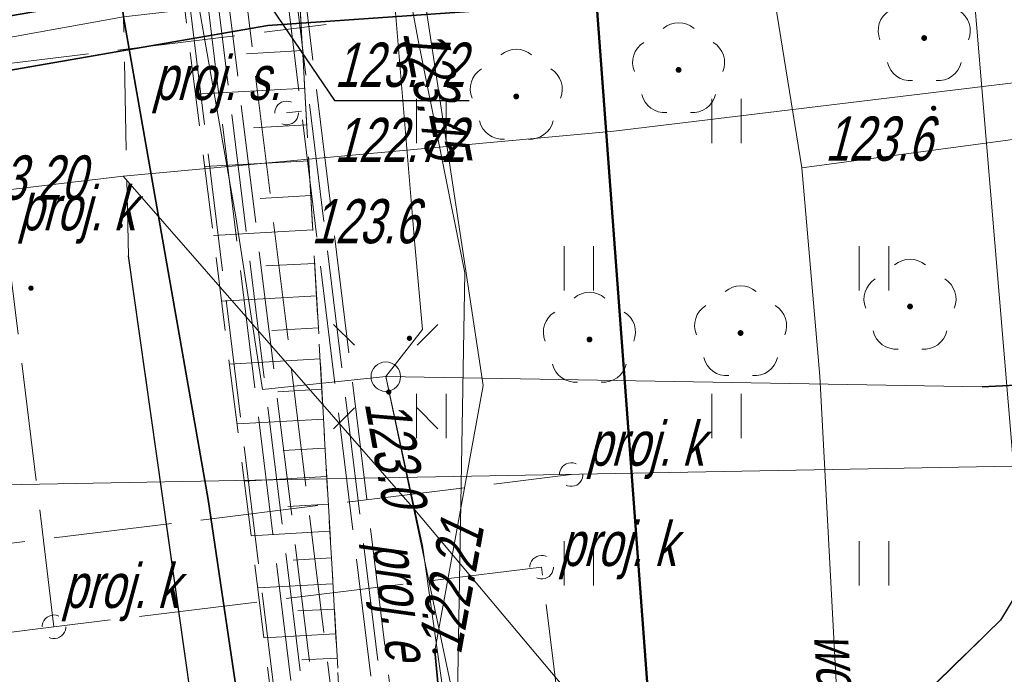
# Model space of a CAD drawing. Extents: x 7463256 to 7464485, y 5957341 to 5958260.
# Tile 11 of 256: x 7463289 to 7463306, y 5957484 to 5957495. Entities that reach past the tile are written whole.
import ezdxf
from ezdxf.enums import TextEntityAlignment as Align

# ---------------------------------------------------------------- set-up
doc = ezdxf.new("R2010")
doc.units = 0
doc.header["$MEASUREMENT"] = 0
for name, pattern in [('1.5_0.5', [2, 1.5, -0.5]), ('l219_500', [0]), ('mz1.0_0.5', [1.5, 1, -0.5]), ('mz1.25_0.5', [1.75, 1.25, -0.5]), ('mz2.0_0.5', [2.5, 2, -0.5])]:
    doc.linetypes.add(name, pattern=pattern)
doc.layers.get('0').update_dxf_attribs({"color": 2, "linetype": 'CONTINUOUS', "lineweight": 5})
for name, color, linetype in [('000 Inne (niezydentyfikowane)', 7, 'CONTINUOUS'), ('219-Linia granicy', 7, 'CONTINUOUS'), ('drzewo liściaste (punkt)', 7, 'CONTINUOUS'), ('jezdnia (powierzchnia)', 7, 'CONTINUOUS'), ('krawężnik (linia)', 7, 'CONTINUOUS'), ('latarnia na słupie lub maszcie (punkt)', 7, 'CONTINUOUS'), ('ogrodzenie trwałe (linia)', 7, 'CONTINUOUS'), ('plac (powierzchnia)', 7, 'CONTINUOUS'), ('przewód ciepłowniczy (linia)', 7, 'CONTINUOUS'), ('przewód ciepłowniczy - projektowany lub w budowie (linia) - ob. projektowany', 7, 'CONTINUOUS'), ('przewód elektroenergetyczny (linia)', 7, 'CONTINUOUS'), ('przewód elektroenergetyczny - projektowany lub w budowie (linia) - ob. projektowany', 7, 'CONTINUOUS'), ('przewód elektroenergetyczny - projektowany lub w budowie (linia) - ob. projektowany-Atr1', 7, 'CONTINUOUS'), ('przewód inny - projektowany lub w budowie (linia) - ob. projektowany', 7, 'CONTINUOUS'), ('przewód kanalizacyjny (linia)', 7, 'CONTINUOUS'), ('przewód kanalizacyjny - projektowany lub w budowie (linia) - ob. projektowany', 7, 'CONTINUOUS'), ('przewód telekomunikacyjny (linia)', 7, 'CONTINUOUS'), ('przewód wodociągowy (linia)', 7, 'CONTINUOUS'), ('przewód wodociągowy (linia)-Atr1', 7, 'CONTINUOUS'), ('punkt o określonej wysokości (sieć ciepłownicza)-Atr2', 7, 'CONTINUOUS'), ('punkt o określonej wysokości (sieć ciepłownicza)-Atr3', 7, 'CONTINUOUS'), ('punkt o określonej wysokości (sieć elektroenergetyczna)', 7, 'CONTINUOUS'), ('punkt o określonej wysokości (sieć elektroenergetyczna)-Atr2', 7, 'CONTINUOUS'), ('punkt o określonej wysokości (sieć telekomunikacyjna)', 7, 'CONTINUOUS'), ('punkt o określonej wysokości (sieć telekomunikacyjna)-Atr2', 7, 'CONTINUOUS'), ('punkt wysokościowy naturalny', 7, 'CONTINUOUS'), ('punkt wysokościowy naturalny-Atr2', 7, 'CONTINUOUS'), ('punkt wysokościowy sztuczny', 7, 'CONTINUOUS'), ('punkt wysokościowy sztuczny-Atr2', 7, 'CONTINUOUS'), ('rura ochronna - przewód ciepłowniczy (linia)', 7, 'CONTINUOUS'), ('rura ochronna - przewód elektroenergetyczny (linia)', 7, 'CONTINUOUS'), ('rura ochronna - przewód telekomunikacyjny (linia)', 7, 'CONTINUOUS'), ('skarpa nieumocniona (powierzchnia)', 7, 'CONTINUOUS'), ('słup (punkt)', 7, 'CONTINUOUS'), ('słup lub maszt - projektowany lub w budowie (punkt) - ob. projektowany', 7, 'CONTINUOUS'), ('słup lub maszt - projektowany lub w budowie (punkt) - ob. projektowany-Atr17', 7, 'CONTINUOUS'), ('trawnik (powierzchnia)', 7, 'CONTINUOUS'), ('trawnik (powierzchnia) - symbol', 7, 'CONTINUOUS'), ('urządzenie techniczne projektowane lub w budowie (sieć kanalizacyjna) - punkt - ob. projektowany', 7, 'CONTINUOUS'), ('urządzenie techniczne projektowane lub w budowie (sieć kanalizacyjna) - punkt - ob. projektowany-Atr17', 7, 'CONTINUOUS')]:
    doc.layers.add(name, color=color, linetype=linetype)
doc.styles.get("Standard").update_dxf_attribs({"font": 'txt', "width": 0.75})
doc.linetypes.add('902-500', pattern='A,3.75,0,[1,ksztalty.shx,S=0.5,R=0,X=0,Y=0],3.75', length=7.5)

# ---------------------------------------------------------------- blocks, each defined once
blk = doc.blocks.new('PW02')
at = {"linetype": 'Continuous', "lineweight": 13}
h = blk.add_hatch(color=0, dxfattribs=at)
edge = h.paths.add_edge_path()
edge.add_arc((0, 0), 0.045, 0, 360)
blk = doc.blocks.new('SM04')
at = {"color": 0, "linetype": 'Continuous', "lineweight": 13}
blk.add_circle((0, 0), 0.25, dxfattribs=at)
blk = doc.blocks.new('SM011')
at = {"color": 0, "linetype": 'Continuous', "lineweight": 13}
for p, q in [((-0.53, 0.531), (-0.883, 0.884)), ((0.531, 0.531), (0.884, 0.884)), ((-0.53, -0.53), (-0.883, -0.883)), ((0.531, -0.53), (0.884, -0.883))]:
    blk.add_line(p, q, dxfattribs=at)
blk = doc.blocks.new('PW01')
at = {"linetype": 'Continuous', "lineweight": 13}
h = blk.add_hatch(color=0, dxfattribs=at)
edge = h.paths.add_edge_path()
edge.add_arc((0, 0), 0.045, 0, 360)
blk = doc.blocks.new('OP021')
at = {"linetype": 'Continuous', "lineweight": 13}
h = blk.add_hatch(color=0, dxfattribs=at)
edge = h.paths.add_edge_path()
edge.add_arc((0, 0), 0.05, 0, 360)
at = {"color": 0, "linetype": 'Continuous', "lineweight": 13}
for centre, start, end in [((0, 0.4), 49.272, 130.728), ((-0.38, 0.124), 121.308, 202.548), ((0.38, 0.124), 337.452, 58.692), ((-0.235, -0.324), 193.221, 274.871), ((0.235, -0.324), 265.129, 346.779)]:
    blk.add_arc(centre, 0.4, start, end, dxfattribs=at)
blk = doc.blocks.new('TU04')
at = {"color": 0, "linetype": 'Continuous', "lineweight": 13}
for p, q in [((0, 0), (0, 0.75)), ((0.5, 0), (0.5, 0.75))]:
    blk.add_line(p, q, dxfattribs=at)
blk = doc.blocks.new('US01P')
at = {"color": 0, "linetype": 'Continuous', "lineweight": 13}
for points in [[(0.082, 0.181), (0.072, 0.186), (0.034, 0.197), (-0.006, 0.2), (-0.046, 0.194), (-0.084, 0.182), (-0.118, 0.161), (-0.148, 0.135), (-0.172, 0.103), (-0.189, 0.066), (-0.198, 0.028), (-0.2, -0.001)], [(-0.082, -0.182), (-0.061, -0.191), (-0.022, -0.199), (0.018, -0.199), (0.057, -0.192), (0.094, -0.177), (0.127, -0.155), (0.155, -0.126), (0.177, -0.093), (0.192, -0.056), (0.199, -0.016), (0.2, 0)]]:
    blk.add_lwpolyline(points, dxfattribs=at)

msp = doc.modelspace()

# ---------------------------------------------------------------- linework, layer by layer
at = {"layer": '000 Inne (niezydentyfikowane)', "color": 7, "linetype": 'Continuous', "lineweight": 13}
for p, q in [((7463294.07, 5957494.95), (7463293.12, 5957494.89)), ((7463294.11, 5957494.31), (7463292.26, 5957494.21)), ((7463294.14, 5957493.69), (7463293.24, 5957493.64)), ((7463294.18, 5957493.08), (7463292.41, 5957492.98)), ((7463294.21, 5957492.49), (7463293.35, 5957492.44)), ((7463294.24, 5957491.91), (7463292.56, 5957491.81)), ((7463294.28, 5957491.34), (7463293.45, 5957491.3)), ((7463294.31, 5957490.79), (7463292.7, 5957490.7)), ((7463294.34, 5957490.25), (7463293.55, 5957490.2)), ((7463294.37, 5957489.72), (7463292.83, 5957489.63)), ((7463294.4, 5957489.21), (7463293.65, 5957489.16)), ((7463294.43, 5957488.7), (7463292.96, 5957488.62)), ((7463294.45, 5957488.21), (7463293.74, 5957488.17)), ((7463294.48, 5957487.73), (7463293.08, 5957487.65)), ((7463294.51, 5957487.26), (7463293.82, 5957487.22)), ((7463294.53, 5957486.8), (7463293.2, 5957486.72)), ((7463294.56, 5957486.35), (7463293.91, 5957486.31)), ((7463294.58, 5957485.91), (7463293.31, 5957485.84)), ((7463294.61, 5957485.48), (7463293.99, 5957485.45)), ((7463294.63, 5957485.06), (7463293.42, 5957484.99)), ((7463294.66, 5957484.65), (7463294.06, 5957484.62))]:
    msp.add_line(p, q, dxfattribs=at)
at = {"layer": '219-Linia granicy', "color": 3, "linetype": 'l219_500', "lineweight": 50, "flags": 128}
msp.add_lwpolyline([(7463300.58, 5957475.21), (7463298.37, 5957504.88)], dxfattribs=at)
at = {"layer": 'jezdnia (powierzchnia)', "color": 7, "linetype": '1.5_0.5', "lineweight": 18, "flags": 128}
msp.add_lwpolyline([(7463317.15, 5957348.145), (7463316.98, 5957349.48), (7463316.09, 5957356.08), (7463314.64, 5957367.19), (7463312.31, 5957384.69), (7463310.67, 5957397.23), (7463309.43, 5957406.17), (7463308.8, 5957411.03), (7463306.95, 5957425.69), (7463305.51, 5957436.41), (7463304.26, 5957446.16), (7463304.38, 5957447.86), (7463305.82, 5957457.8), (7463307.03, 5957465.62), (7463307.44, 5957469.04), (7463307.82, 5957471.16), (7463307.71, 5957472.78), (7463307.08, 5957474.42), (7463306.28, 5957475.73), (7463305.44, 5957476.74), (7463304.35, 5957477.51), (7463303.02, 5957477.94), (7463301.78, 5957477.85), (7463293.48, 5957476.69), (7463293.12, 5957475.87), (7463292.56, 5957481.3), (7463293.01, 5957480.62), (7463293.46, 5957480.66), (7463297.18, 5957481.24), (7463299.29, 5957481.6), (7463301.7, 5957482.22), (7463304.23, 5957483.67), (7463305.89, 5957485.29), (7463306.79, 5957486.78), (7463307.25, 5957488.46), (7463307.52, 5957491.77), (7463307.44, 5957494.14), (7463307.2, 5957496.1), (7463306.84, 5957497.89), (7463306.28, 5957499.68), (7463304.95, 5957501.72), (7463303.39, 5957503.29), (7463301.53, 5957504.45), (7463299.2, 5957504.96), (7463293.5, 5957504.96), (7463293.07, 5957515.5), (7463293.78, 5957515.59), (7463293.5, 5957520.58), (7463297.97, 5957520.69), (7463298.86, 5957516.34), (7463313.8, 5957518.19), (7463320.35, 5957513.68), (7463324.83, 5957514.29), (7463326.27, 5957514.95), (7463327.24, 5957515.82), (7463327.78, 5957516.85), (7463328.17, 5957518.13), (7463328.22, 5957519.49), (7463327.98, 5957520.49), (7463334.04, 5957522.29), (7463334.26, 5957521.17), (7463334.47, 5957515.53), (7463334.96, 5957509.14), (7463331.86, 5957508.71), (7463328.98, 5957507.82), (7463326.23, 5957506.61), (7463322.8, 5957504.55), (7463320.49, 5957503.06), (7463317.44, 5957500.73), (7463314.91, 5957498.4), (7463313.52, 5957495), (7463313.56, 5957493.1), (7463314.2, 5957490.79), (7463314.69, 5957489.82), (7463315.66, 5957488.74), (7463317.14, 5957487.49), (7463318.24, 5957486.71), (7463319.58, 5957486.11), (7463320.96, 5957485.64), (7463322.31, 5957485.45), (7463323.85, 5957485.64), (7463350.52, 5957491.84), (7463365.92, 5957495.63), (7463369.89, 5957497.05), (7463375.06, 5957499.48), (7463379.1, 5957502.37), (7463379.18, 5957503.49), (7463388.59, 5957504.66), (7463393.52, 5957467.87), (7463387.09, 5957467.63), (7463385.7, 5957467.02), (7463384.19, 5957464.97), (7463383.43, 5957463.28), (7463383.02, 5957461.27), (7463383.11, 5957459.02), (7463384.02, 5957454.15), (7463384.17, 5957452.74), (7463384.79, 5957451.42), (7463385.69, 5957450.45), (7463386.94, 5957449.82), (7463388.48, 5957449.44), (7463390.22, 5957449.36), (7463392.13, 5957449.46), (7463395.46, 5957449.91), (7463399.79, 5957419.5), (7463393.78, 5957418.91), (7463391.05, 5957417.47), (7463389.36, 5957415.11), (7463389.25, 5957413.55), (7463389.75, 5957410.62), (7463390.28, 5957406.09), (7463390.42, 5957406.11), (7463392.05, 5957393.37), (7463397.04, 5957394.01), (7463400.808, 5957364.642)], dxfattribs=at)
at = {"layer": 'krawężnik (linia)', "color": 7, "linetype": 'Continuous', "lineweight": 25, "flags": 128}
msp.add_lwpolyline([(7463299.2, 5957504.96), (7463301.53, 5957504.45), (7463303.39, 5957503.29), (7463304.95, 5957501.72), (7463306.28, 5957499.68), (7463306.84, 5957497.89), (7463307.2, 5957496.1), (7463307.44, 5957494.14), (7463307.52, 5957491.77), (7463307.25, 5957488.46), (7463306.79, 5957486.78), (7463305.89, 5957485.29), (7463304.23, 5957483.67), (7463301.7, 5957482.22), (7463299.29, 5957481.6), (7463297.18, 5957481.24), (7463293.46, 5957480.66), (7463293.01, 5957480.62), (7463292.56, 5957481.3), (7463291.12, 5957491.47)], dxfattribs=at)
at = {"layer": 'ogrodzenie trwałe (linia)', "color": 7, "linetype": '902-500', "lineweight": 35, "flags": 128}
msp.add_lwpolyline([(7463259.038, 5957539.508), (7463265.53, 5957540.43), (7463276.79, 5957541.87), (7463284.01, 5957542.8), (7463285.55, 5957540.27), (7463288.39, 5957517.12), (7463291.04, 5957495.52), (7463292.47, 5957487.34), (7463293.46, 5957480.66)], dxfattribs=at)
at = {"layer": 'plac (powierzchnia)', "color": 7, "linetype": '1.5_0.5', "lineweight": 18, "flags": 128}
msp.add_lwpolyline([(7463259.037, 5957539.509), (7463265.53, 5957540.43), (7463276.79, 5957541.87), (7463284.01, 5957542.8), (7463285.55, 5957540.27), (7463288.39, 5957517.12), (7463291.04, 5957495.52), (7463291.12, 5957491.47), (7463292.56, 5957481.3), (7463293.12, 5957475.87), (7463297.71, 5957441.33), (7463293.16, 5957440.73), (7463292.03, 5957440.58), (7463278.43, 5957438.81), (7463269.987, 5957437.759)], dxfattribs=at)
at = {"layer": 'przewód ciepłowniczy (linia)', "color": 212, "linetype": 'Continuous', "lineweight": 18, "flags": 128}
for points in [[(7463265.86, 5957521.6), (7463267.78, 5957514.34), (7463270.41, 5957504.39), (7463273.45, 5957492.87), (7463273.6, 5957492.37), (7463291.04, 5957495.52), (7463292.53, 5957495.69), (7463293.45, 5957495.82), (7463305.77, 5957496.7)], [(7463305.42, 5957496.21), (7463306.25, 5957486.3), (7463307.38, 5957474.49), (7463308.43, 5957463.26), (7463309.47, 5957452.51), (7463325.19, 5957454.51), (7463335.85, 5957455.96)]]:
    msp.add_lwpolyline(points, dxfattribs=at)
at = {"layer": 'przewód ciepłowniczy - projektowany lub w budowie (linia) - ob. projektowany', "color": 212, "linetype": 'mz2.0_0.5', "lineweight": 18, "flags": 128}
for points in [[(7463359.07, 5957395.24), (7463306.85, 5957388.83), (7463306.74, 5957388.83), (7463306.62, 5957388.85), (7463306.51, 5957388.89), (7463306.41, 5957388.95), (7463306.32, 5957389.03), (7463306.26, 5957389.13), (7463306.21, 5957389.24), (7463306.18, 5957389.35), (7463292.99, 5957496.84), (7463292.95, 5957497.02), (7463292.88, 5957497.18), (7463292.77, 5957497.32), (7463292.65, 5957497.44), (7463292.5, 5957497.54), (7463292.33, 5957497.6), (7463292.16, 5957497.63), (7463291.98, 5957497.63), (7463287.47, 5957497.07), (7463287.35, 5957497.07), (7463287.23, 5957497.09), (7463287.12, 5957497.13), (7463287.02, 5957497.2), (7463286.94, 5957497.28), (7463286.87, 5957497.37), (7463286.82, 5957497.48), (7463286.8, 5957497.6), (7463284.26, 5957518.24), (7463284.22, 5957518.41), (7463284.15, 5957518.57), (7463284.05, 5957518.72), (7463283.92, 5957518.84), (7463283.78, 5957518.93), (7463283.61, 5957519), (7463283.44, 5957519.03), (7463283.26, 5957519.02), (7463279.09, 5957518.51)], [(7463359.1, 5957394.94), (7463306.89, 5957388.53), (7463306.71, 5957388.53), (7463306.54, 5957388.56), (7463306.37, 5957388.62), (7463306.23, 5957388.72), (7463306.1, 5957388.84), (7463306, 5957388.98), (7463305.93, 5957389.14), (7463305.89, 5957389.31), (7463292.69, 5957496.81), (7463292.66, 5957496.92), (7463292.61, 5957497.03), (7463292.55, 5957497.13), (7463292.46, 5957497.21), (7463292.36, 5957497.27), (7463292.25, 5957497.31), (7463292.14, 5957497.33), (7463292.02, 5957497.33), (7463287.5, 5957496.78), (7463287.33, 5957496.77), (7463287.15, 5957496.8), (7463286.99, 5957496.86), (7463286.84, 5957496.96), (7463286.71, 5957497.08), (7463286.61, 5957497.23), (7463286.54, 5957497.39), (7463286.5, 5957497.56), (7463283.97, 5957518.2), (7463283.94, 5957518.32), (7463283.89, 5957518.43), (7463283.82, 5957518.52), (7463283.74, 5957518.6), (7463283.64, 5957518.67), (7463283.53, 5957518.71), (7463283.41, 5957518.73), (7463283.3, 5957518.73), (7463279.13, 5957518.21)], [(7463279.18, 5957517.77), (7463282.71, 5957518.2), (7463282.88, 5957518.2), (7463283.06, 5957518.17), (7463283.22, 5957518.11), (7463283.37, 5957518.02), (7463283.5, 5957517.89), (7463283.6, 5957517.75), (7463283.67, 5957517.59), (7463283.71, 5957517.42), (7463286.24, 5957496.77), (7463286.27, 5957496.66), (7463286.32, 5957496.55), (7463286.39, 5957496.45), (7463286.47, 5957496.37), (7463286.57, 5957496.31), (7463286.68, 5957496.27), (7463286.8, 5957496.25), (7463286.91, 5957496.25), (7463291.43, 5957496.8), (7463291.61, 5957496.81), (7463291.78, 5957496.78), (7463291.94, 5957496.71), (7463292.09, 5957496.62), (7463292.22, 5957496.5), (7463292.32, 5957496.35), (7463292.39, 5957496.19), (7463292.43, 5957496.02), (7463305.63, 5957388.53), (7463305.66, 5957388.41), (7463305.7, 5957388.31), (7463305.77, 5957388.21), (7463305.86, 5957388.13), (7463305.96, 5957388.06), (7463306.07, 5957388.02), (7463306.18, 5957388), (7463306.3, 5957388.01), (7463359.16, 5957394.49)], [(7463279.22, 5957517.47), (7463282.74, 5957517.9), (7463282.86, 5957517.91), (7463282.98, 5957517.89), (7463283.09, 5957517.84), (7463283.19, 5957517.78), (7463283.27, 5957517.7), (7463283.34, 5957517.6), (7463283.39, 5957517.5), (7463283.41, 5957517.38), (7463285.95, 5957496.74), (7463285.99, 5957496.56), (7463286.06, 5957496.4), (7463286.16, 5957496.26), (7463286.29, 5957496.14), (7463286.44, 5957496.04), (7463286.6, 5957495.98), (7463286.77, 5957495.95), (7463286.95, 5957495.95), (7463291.47, 5957496.51), (7463291.58, 5957496.51), (7463291.7, 5957496.49), (7463291.81, 5957496.45), (7463291.91, 5957496.38), (7463291.99, 5957496.3), (7463292.06, 5957496.21), (7463292.11, 5957496.1), (7463292.13, 5957495.98), (7463305.33, 5957388.49), (7463305.37, 5957388.32), (7463305.44, 5957388.16), (7463305.54, 5957388.01), (7463305.67, 5957387.89), (7463305.82, 5957387.8), (7463305.99, 5957387.73), (7463306.16, 5957387.7), (7463306.34, 5957387.71), (7463359.2, 5957394.2)]]:
    msp.add_lwpolyline(points, dxfattribs=at)
at = {"layer": 'przewód elektroenergetyczny (linia)', "color": 1, "linetype": 'Continuous', "lineweight": 18, "flags": 128}
for points in [[(7463290.81, 5957524.64), (7463291.2, 5957520.97), (7463292.05, 5957519.06), (7463292.39, 5957516.55), (7463293.51, 5957516.02), (7463293.7, 5957515.66), (7463294.64, 5957504.33), (7463295.15, 5957500.98), (7463295.62, 5957495.87), (7463295.97, 5957491.66), (7463296.1, 5957490.22), (7463295.48, 5957489.42), (7463296.69, 5957483.68), (7463297.1, 5957476.72), (7463297.91, 5957469.72), (7463298.47, 5957465.18), (7463300.9, 5957458.35)], [(7463290.67, 5957519.7), (7463289.7, 5957519.1), (7463290.33, 5957513.17), (7463290.98, 5957506.64), (7463291.79, 5957499.08), (7463292.25, 5957496.06), (7463292.94, 5957492.13), (7463293.39, 5957489.2), (7463295.48, 5957489.42), (7463305.58, 5957489.25), (7463316.46, 5957489.79), (7463318.88, 5957487.42), (7463320.5, 5957486.66), (7463322.09, 5957486.71), (7463325.29, 5957487.21), (7463330, 5957488.03), (7463336.44, 5957489.53), (7463342.77, 5957491.36), (7463348.46, 5957492.46), (7463354.66, 5957493.8), (7463358.34, 5957494.89), (7463364.32, 5957498.49), (7463365.67, 5957497.24)], [(7463294.62, 5957502.71), (7463296.02, 5957495.15), (7463296.82, 5957491.18), (7463296.69, 5957483.68)], [(7463319.1, 5957489.86), (7463318.65, 5957489.69), (7463316.78, 5957490.97), (7463314.1, 5957492.05), (7463311.24, 5957493.03), (7463307, 5957494.51), (7463299.34, 5957493.58), (7463291.03, 5957492.82)], [(7463264.415, 5957489.54), (7463267.4, 5957489.88), (7463277.12, 5957491.1), (7463281.47, 5957491.68), (7463291.03, 5957492.82), (7463295.97, 5957487.16), (7463300.04, 5957482.32), (7463301.1, 5957477.58), (7463302.41, 5957475.59), (7463303.63, 5957473.81), (7463304.84, 5957472.92)], [(7463314.212, 5957347.566), (7463312.82, 5957357.43), (7463312.3, 5957360.5), (7463310.67, 5957369.99), (7463309.48, 5957381.5), (7463307.19, 5957400.27), (7463303.94, 5957424.48), (7463301.29, 5957449), (7463302.21, 5957458.6), (7463302.98, 5957461.07), (7463304.84, 5957472.92), (7463297.16, 5957475.88), (7463297.16, 5957476.1), (7463296.46, 5957484.03), (7463296.1, 5957486.56), (7463295.48, 5957489.42)]]:
    msp.add_lwpolyline(points, dxfattribs=at)
at = {"layer": 'przewód elektroenergetyczny - projektowany lub w budowie (linia) - ob. projektowany', "color": 1, "linetype": 'mz2.0_0.5', "lineweight": 18, "flags": 128}
for points in [[(7463277.25, 5957533.55), (7463278.34, 5957533.68), (7463289.87, 5957526.76), (7463292.63, 5957504.28), (7463293.13, 5957503.89), (7463297.12, 5957471.36), (7463342.31, 5957476.91), (7463342.65, 5957474.11)], [(7463277.26, 5957533.4), (7463278.31, 5957533.53), (7463289.73, 5957526.67), (7463292.49, 5957504.2), (7463292.99, 5957503.81), (7463296.99, 5957471.19), (7463342.18, 5957476.74), (7463342.5, 5957474.09)], [(7463277.28, 5957533.25), (7463278.27, 5957533.37), (7463289.59, 5957526.58), (7463290.19, 5957521.65), (7463292.14, 5957505.77), (7463292.34, 5957504.12), (7463292.85, 5957503.73), (7463294.05, 5957493.92), (7463295.39, 5957483), (7463297.71, 5957464.14), (7463299.42, 5957450.18), (7463296.24, 5957449.79), (7463284.33, 5957448.33), (7463272.42, 5957446.87), (7463269.051, 5957446.455)], [(7463293.8, 5957493.89), (7463294.05, 5957493.92)]]:
    msp.add_lwpolyline(points, dxfattribs=at)
at = {"layer": 'przewód inny - projektowany lub w budowie (linia) - ob. projektowany', "color": 7, "linetype": 'mz2.0_0.5', "lineweight": 18, "flags": 128}
for points in [[(7463279.16, 5957517.99), (7463282.75, 5957518.43), (7463282.95, 5957518.44), (7463283.14, 5957518.4), (7463283.33, 5957518.33), (7463283.49, 5957518.23), (7463283.63, 5957518.09), (7463283.75, 5957517.93), (7463283.83, 5957517.75), (7463283.87, 5957517.56), (7463286.34, 5957497.41), (7463286.38, 5957497.22), (7463286.46, 5957497.04), (7463286.58, 5957496.88), (7463286.72, 5957496.75), (7463286.88, 5957496.64), (7463287.07, 5957496.57), (7463287.26, 5957496.54), (7463287.46, 5957496.54), (7463291.48, 5957497.04), (7463291.67, 5957497.04), (7463291.87, 5957497.01), (7463292.05, 5957496.94), (7463292.21, 5957496.83), (7463292.36, 5957496.7), (7463292.47, 5957496.54), (7463292.55, 5957496.36), (7463292.59, 5957496.17), (7463295.77, 5957470.29), (7463323.71, 5957473.72), (7463323.83, 5957472.75)], [(7463264.91, 5957484.936), (7463283.69, 5957487.24), (7463283.92, 5957487.28), (7463284.14, 5957487.35), (7463284.36, 5957487.44), (7463284.57, 5957487.56), (7463284.76, 5957487.69), (7463284.93, 5957487.85), (7463285.09, 5957488.03), (7463285.22, 5957488.22), (7463285.33, 5957488.43), (7463285.42, 5957488.65), (7463285.48, 5957488.88), (7463285.52, 5957489.11), (7463285.53, 5957489.34), (7463285.52, 5957489.58), (7463285.07, 5957493.23), (7463285.06, 5957493.43), (7463285.1, 5957493.62), (7463285.17, 5957493.8), (7463285.27, 5957493.97), (7463285.41, 5957494.11), (7463285.57, 5957494.22), (7463285.75, 5957494.3), (7463285.94, 5957494.34), (7463294.47, 5957495.39)]]:
    msp.add_lwpolyline(points, dxfattribs=at)
at = {"layer": 'przewód kanalizacyjny (linia)', "color": 34, "linetype": 'Continuous', "lineweight": 18, "flags": 128}
msp.add_lwpolyline([(7463264.666, 5957487.2), (7463273.52, 5957487.3), (7463292.04, 5957487.64), (7463311.9, 5957488.01), (7463321.9, 5957488.12), (7463321.59, 5957489.89)], dxfattribs=at)
at = {"layer": 'przewód kanalizacyjny - projektowany lub w budowie (linia) - ob. projektowany', "color": 34, "linetype": 'mz2.0_0.5', "lineweight": 18, "flags": 128}
for points in [[(7463289.86, 5957485.18), (7463289.03, 5957491.97), (7463288.2, 5957498.76)], [(7463265.05, 5957483.64), (7463298.62, 5957487.76)], [(7463298.75, 5957481.09), (7463298.12, 5957486.19), (7463289.86, 5957485.18), (7463265.21, 5957482.147)]]:
    msp.add_lwpolyline(points, dxfattribs=at)
at = {"layer": 'przewód telekomunikacyjny (linia)', "color": 30, "linetype": 'Continuous', "lineweight": 18, "flags": 128}
msp.add_lwpolyline([(7463258.328, 5957546.105), (7463271.85, 5957548.3), (7463282.42, 5957549.31), (7463290.53, 5957548), (7463290.82, 5957531.76), (7463292.77, 5957519.98), (7463291.86, 5957515.67), (7463293.85, 5957503.86), (7463295.85, 5957498.02), (7463295.91, 5957497.44), (7463295.99, 5957496.82), (7463297.13, 5957489.27), (7463296.31, 5957484.77), (7463297.17, 5957475.66), (7463301.12, 5957450.93)], dxfattribs=at)
at = {"layer": 'przewód wodociągowy (linia)', "color": 5, "linetype": 'Continuous', "lineweight": 18, "flags": 128}
for points in [[(7463302.53, 5957492.96), (7463318.88, 5957495.16), (7463330.08, 5957496.69), (7463340.68, 5957498.08), (7463350.44, 5957499.36), (7463366.59, 5957501.65), (7463379.75, 5957503.36)], [(7463292.13, 5957496.51), (7463293.13, 5957496.57), (7463301.85, 5957497.07), (7463302.11, 5957495.55), (7463302.53, 5957492.96)], [(7463302.53, 5957492.96), (7463302.83, 5957489.43), (7463303.15, 5957483.5), (7463303.46, 5957477.94), (7463303.67, 5957474.15), (7463303.31, 5957471.93), (7463302.23, 5957470.24), (7463301.51, 5957469.05), (7463301.44, 5957468.59)]]:
    msp.add_lwpolyline(points, dxfattribs=at)
at = {"layer": 'punkt o określonej wysokości (sieć ciepłownicza)-Atr2', "color": 7, "flags": 128}
msp.add_lwpolyline([(7463293.45, 5957495.82), (7463294.61, 5957494.1), (7463296.893, 5957494.1)], dxfattribs=at)
at = {"layer": 'rura ochronna - przewód ciepłowniczy (linia)', "color": 212, "linetype": 'Continuous', "lineweight": 35, "flags": 128}
msp.add_lwpolyline([(7463270.94, 5957504.54), (7463274.01, 5957492.94), (7463293.37, 5957496.27), (7463306.12, 5957497.19), (7463305.42, 5957496.21), (7463293.48, 5957495.37), (7463273.68, 5957491.93), (7463273.16, 5957491.86), (7463272.89, 5957492.8), (7463269.87, 5957504.23), (7463267.23, 5957514.16), (7463265.28, 5957521.46), (7463266.44, 5957521.74)], close=True, dxfattribs=at)
at = {"layer": 'rura ochronna - przewód elektroenergetyczny (linia)', "color": 1, "linetype": 'Continuous', "lineweight": 35, "flags": 128}
msp.add_lwpolyline([(7463316.08, 5957489.77), (7463305.58, 5957489.25)], dxfattribs=at)
at = {"layer": 'rura ochronna - przewód telekomunikacyjny (linia)', "color": 30, "linetype": 'Continuous', "lineweight": 35, "flags": 128}
msp.add_lwpolyline([(7463296.31, 5957484.77), (7463297.17, 5957475.66)], dxfattribs=at)
at = {"layer": 'skarpa nieumocniona (powierzchnia)', "color": 7, "linetype": 'mz1.25_0.5', "lineweight": 18, "flags": 128}
msp.add_lwpolyline([(7463284.46, 5957547.89), (7463289.02, 5957547.93), (7463291.6, 5957547.04), (7463291.97, 5957542.13), (7463293.52, 5957504.64), (7463294.87, 5957480.88), (7463293.95, 5957480.74), (7463288.91, 5957520.83), (7463286.32, 5957541.83), (7463284.44, 5957543.17), (7463258.91, 5957540.68), (7463258.46, 5957544.89), (7463272.57, 5957548.02)], close=True, dxfattribs=at)
at = {"layer": 'trawnik (powierzchnia)', "color": 7, "linetype": 'mz1.0_0.5', "lineweight": 18, "flags": 128}
msp.add_lwpolyline([(7463301.53, 5957504.45), (7463303.39, 5957503.29), (7463304.95, 5957501.72), (7463306.28, 5957499.68), (7463306.84, 5957497.89), (7463307.2, 5957496.1), (7463307.44, 5957494.14), (7463307.52, 5957491.77), (7463307.25, 5957488.46), (7463306.79, 5957486.78), (7463305.89, 5957485.29), (7463304.23, 5957483.67), (7463301.7, 5957482.22), (7463299.29, 5957481.6), (7463297.18, 5957481.24), (7463294.87, 5957480.88), (7463293.52, 5957504.64), (7463293.5, 5957504.96), (7463299.2, 5957504.96)], close=True, dxfattribs=at)

# ---------------------------------------------------------------- block references
at = {"layer": 'drzewo liściaste (punkt)', "color": 94, "linetype": 'Continuous', "lineweight": 13}
for p in [(7463304.6, 5957495.16), (7463300.44, 5957494.62), (7463297.69, 5957494.17), (7463304.36, 5957490.61), (7463301.49, 5957490.16), (7463298.93, 5957490.05)]:
    msp.add_blockref('OP021', p, dxfattribs=at)
at = {"layer": 'latarnia na słupie lub maszcie (punkt)', "color": 7, "linetype": 'Continuous', "lineweight": 18}
msp.add_blockref('SM011', (7463295.48, 5957489.42), dxfattribs=at)
at = {"layer": 'punkt o określonej wysokości (sieć elektroenergetyczna)', "color": 1, "linetype": 'Continuous', "lineweight": 13, "rotation": 281.904}
msp.add_blockref('PW01', (7463295.53, 5957489.16), dxfattribs=at)
at = {"layer": 'punkt o określonej wysokości (sieć telekomunikacyjna)', "color": 30, "linetype": 'Continuous', "lineweight": 13}
msp.add_blockref('PW01', (7463296.31, 5957484.77), dxfattribs=at)
at = {"layer": 'punkt wysokościowy naturalny', "color": 7, "linetype": 'Continuous', "lineweight": 13}
for p in [(7463304.76, 5957493.97), (7463295.88, 5957490.07)]:
    msp.add_blockref('PW01', p, dxfattribs=at)
at = {"layer": 'punkt wysokościowy sztuczny', "color": 7, "linetype": 'Continuous', "lineweight": 13}
for p in [(7463290.98, 5957491.98), (7463289.47, 5957490.92)]:
    msp.add_blockref('PW02', p, dxfattribs=at)
at = {"layer": 'słup (punkt)', "color": 7, "linetype": 'Continuous', "lineweight": 18, "rotation": 4.38}
msp.add_blockref('SM04', (7463295.48, 5957489.42), dxfattribs=at)
at = {"layer": 'słup lub maszt - projektowany lub w budowie (punkt) - ob. projektowany', "color": 7, "linetype": 'Continuous', "lineweight": 18}
msp.add_blockref('US01P', (7463293.8, 5957493.89), dxfattribs=at)
at = {"layer": 'trawnik (powierzchnia) - symbol', "color": 7, "linetype": 'Continuous', "lineweight": 18}
for p in [(7463296, 5957493.38), (7463301, 5957493.38), (7463298.5, 5957490.88), (7463303.5, 5957490.88), (7463296, 5957488.38), (7463301, 5957488.38), (7463298.5, 5957485.88), (7463303.5, 5957485.88)]:
    msp.add_blockref('TU04', p, dxfattribs=at)
at = {"layer": 'urządzenie techniczne projektowane lub w budowie (sieć kanalizacyjna) - punkt - ob. projektowany', "color": 34, "linetype": 'Continuous', "lineweight": 18}
for p in [(7463298.62, 5957487.76), (7463298.12, 5957486.19), (7463289.86, 5957485.18)]:
    msp.add_blockref('US01P', p, dxfattribs=at)

# ---------------------------------------------------------------- texts
at = {"layer": 'przewód elektroenergetyczny - projektowany lub w budowie (linia) - ob. projektowany-Atr1', "color": 1, "oblique": 15, "width": 0.72}
msp.add_text('proj. e', height=0.75, rotation=276.992, dxfattribs=at).set_placement((7463295.25, 5957486.59))
at = {"layer": 'przewód wodociągowy (linia)-Atr1', "color": 5, "oblique": 15, "width": 0.72}
msp.add_text('woD100', height=0.75, rotation=273.77, dxfattribs=at).set_placement((7463302.73, 5957485.06))
at = {"layer": 'punkt o określonej wysokości (sieć ciepłownicza)-Atr2', "color": 212, "oblique": 15, "width": 0.72}
msp.add_text('123.72', height=0.75, dxfattribs=at).set_placement((7463294.61, 5957494.107), align=Align.BOTTOM_LEFT)
at = {"layer": 'punkt o określonej wysokości (sieć ciepłownicza)-Atr3', "color": 212, "oblique": 15, "width": 0.72}
msp.add_text('122.72', height=0.75, dxfattribs=at).set_placement((7463294.61, 5957492.832), align=Align.BOTTOM_LEFT)
at = {"layer": 'punkt o określonej wysokości (sieć elektroenergetyczna)-Atr2', "color": 1, "oblique": 15, "width": 0.72}
msp.add_text('123.0', height=0.75, rotation=280.19, dxfattribs=at).set_placement((7463295.12, 5957488.97))
at = {"layer": 'punkt o określonej wysokości (sieć telekomunikacyjna)-Atr2', "color": 30, "oblique": 15, "width": 0.72}
for s, rotation, p in [('123.45', 280.86, (7463295.77, 5957495.25)), ('122.21', 79.67, (7463296.75, 5957484.69))]:
    msp.add_text(s, height=0.75, rotation=rotation, dxfattribs=at).set_placement(p)
at = {"layer": 'punkt wysokościowy naturalny-Atr2', "color": 7, "oblique": 15, "width": 0.72}
for p in [(7463302.92, 5957493.08), (7463294.22, 5957491.68)]:
    msp.add_text('123.6', height=0.75, dxfattribs=at).set_placement(p)
at = {"layer": 'punkt wysokościowy sztuczny-Atr2', "color": 7, "oblique": 15, "width": 0.72}
msp.add_text('123.20', height=0.75, dxfattribs=at).set_placement((7463288.17, 5957492.42))
at = {"layer": 'słup lub maszt - projektowany lub w budowie (punkt) - ob. projektowany-Atr17', "color": 7, "oblique": 15, "width": 0.72}
msp.add_text('proj. s.', height=0.75, dxfattribs=at).set_placement((7463291.53, 5957494.11))
at = {"layer": 'urządzenie techniczne projektowane lub w budowie (sieć kanalizacyjna) - punkt - ob. projektowany-Atr17', "color": 34, "oblique": 15, "width": 0.72}
for p in [(7463289.26, 5957491.9), (7463298.89, 5957487.91), (7463298.42, 5957486.21), (7463290, 5957485.5)]:
    msp.add_text('proj. k', height=0.75, dxfattribs=at).set_placement(p)

doc.saveas('drawing.dxf')
